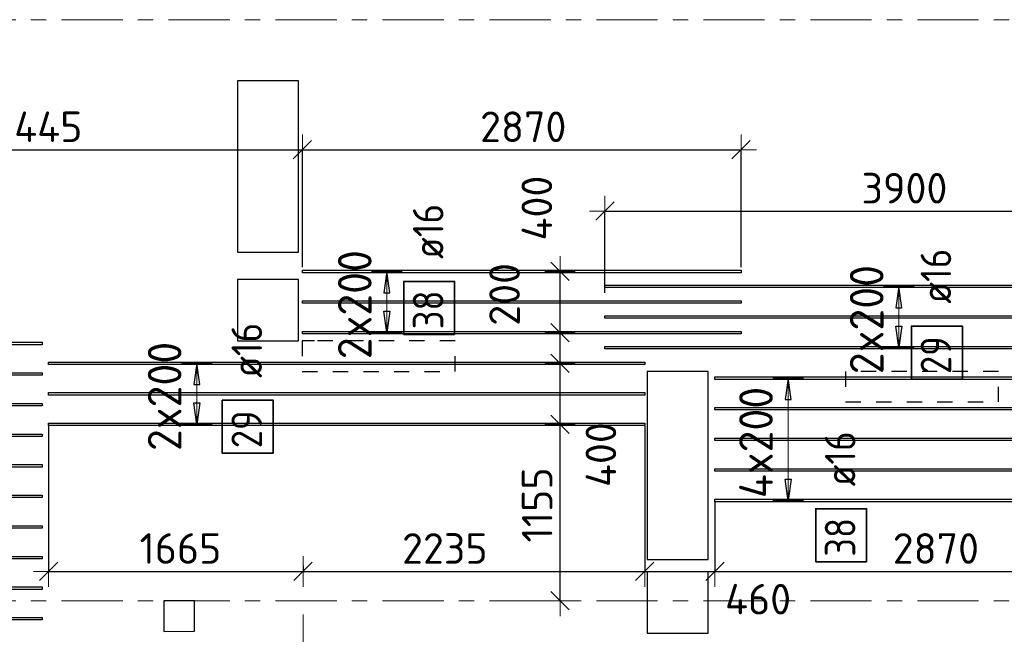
# Model space of a CAD drawing. Header units: metres. Extents: x -38 to 107, y -15 to 21.
# Tile 50 of 167: x 53.1 to 59.54, y 8.78 to 12.8. Entities that reach past the tile are written whole.
import ezdxf

# ---------------------------------------------------------------- set-up
doc = ezdxf.new("R2010")
doc.units = ezdxf.units.M
doc.header["$PDMODE"] = 65
for name, pattern in [('______11', [0.5, 0.4, -0.05, 0, -0.05]), ('______2', [0.0405, 0.03, -0.0105]), ('______5', [1.1, 0.8, -0.1, 0.1, -0.1])]:
    doc.linetypes.add(name, pattern=pattern)
for name, color, linetype, lineweight in [('XR$2$Осевая линия (1)', 7, '______5', 13), ('XR$4$Перекрытие (1)', 7, 'Continuous', 35), ('XR$4$Размерная линия (1)', 7, 'Continuous', 13)]:
    doc.layers.add(name, color=color, linetype=linetype, lineweight=lineweight)
doc.layers.add('XR$4$Арм.стержн.Доп. Арм верхн.зоны Х', color=7, linetype='Continuous', lineweight=35, true_color=0x8c8cff)
doc.layers.add('XR$6$Стена_ бетон несущ.', color=7, linetype='Continuous', lineweight=70, true_color=0xb4b496)
doc.styles.add('ISOCPEUR', font='txt')
doc.dimstyles.new('DIMSTYLE_3', dxfattribs={"dimtxt": 0.2, "dimasz": 0.2, "dimexe": 0, "dimexo": 0, "dimgap": 0.1, "dimtad": 2, "dimdec": 0, "dimlfac": 1000, "dimrnd": 5, "dimzin": 12, "dimdsep": 46, "dimtxsty": 'ISOCPEUR', "dimblk1": 'ALL_ML_STRICH', "dimblk2": 'ALL_ML_STRICH', "dimsah": 1, "dimcen": 0, "dimclrd": 7, "dimclre": 256, "dimclrt": 7, "dimadec": 0, "dimazin": 0, "dimtfac": 1, "dimtdec": 0, "dimtix": 1, "dimtmove": 2, "dimatfit": 3, "dimfxl": 0, "dimtzin": 0, "dimlwd": 0, "dimlwe": -3, "dimarcsym": 0})
doc.dimstyles.new('DIMSTYLE_33', dxfattribs={"dimtxt": 0.2, "dimasz": 0.2, "dimexe": 0, "dimexo": 0, "dimgap": 0.1, "dimtad": 2, "dimdec": 0, "dimlfac": 1000, "dimrnd": 5, "dimzin": 12, "dimdsep": 46, "dimtxsty": 'ISOCPEUR', "dimblk1": 'ALL_ML_STRICH', "dimblk2": 'ALL_ML_STRICH', "dimsah": 1, "dimcen": 0, "dimclrd": 7, "dimclre": 256, "dimclrt": 7, "dimadec": 0, "dimazin": 0, "dimtfac": 1, "dimtdec": 0, "dimtix": 1, "dimtmove": 2, "dimatfit": 3, "dimfxl": 0, "dimtvp": 1.2, "dimtzin": 0, "dimlwd": 0, "dimlwe": -3, "dimarcsym": 0})
doc.dimstyles.new('DIMSTYLE_34', dxfattribs={"dimtxt": 0.2, "dimasz": 0.2, "dimexe": 0, "dimexo": 0, "dimgap": 0.1, "dimtad": 0, "dimdec": 0, "dimlfac": 1000, "dimrnd": 5, "dimzin": 12, "dimdsep": 46, "dimtxsty": 'ISOCPEUR', "dimblk1": 'ALL_ML_STRICH', "dimblk2": 'ALL_ML_STRICH', "dimsah": 1, "dimcen": 0, "dimclrd": 7, "dimclre": 256, "dimclrt": 7, "dimadec": 0, "dimazin": 0, "dimtfac": 1, "dimtdec": 0, "dimtix": 1, "dimtmove": 2, "dimatfit": 3, "dimfxl": 0, "dimtvp": 1.2, "dimtzin": 0, "dimlwd": 0, "dimlwe": -3, "dimarcsym": 0})

# ---------------------------------------------------------------- blocks, each defined once
blk = doc.blocks.new('ALL_ML_STRICH')
at = {"color": 0, "linetype": 'ByBlock', "lineweight": -2}
for p, q in [((0, -0.5), (0, 0.5)), ((-1, 0), (0.5, 0)), ((-0.3, -0.3), (0.3, 0.3))]:
    blk.add_line(p, q, dxfattribs=at)
blk = doc.blocks.new('*D327')
at = {"layer": 'DEFPOINTS', "color": 7, "linetype": 'Continuous', "lineweight": 13, "transparency": 33554687}
for p in [(51.5, 12.3012), (51.5, 11.9497), (54.9456, 11.1615)]:
    blk.add_point(p, dxfattribs=at)
at = {"layer": 'XR$4$Размерная линия (1)', "color": 9, "linetype": 'Continuous', "lineweight": -2, "true_color": 0xc7c7c7, "transparency": 33554687}
for p, q in [((51.5, 12.2812), (51.5, 11.9497)), ((54.9456, 11.1815), (54.9456, 11.9497))]:
    blk.add_line(p, q, dxfattribs=at)
at = {"layer": 'XR$4$Размерная линия (1)', "color": 7, "linetype": 'Continuous', "lineweight": -2, "transparency": 33554687}
blk.add_line((51.5, 11.9497), (54.9456, 11.9497), dxfattribs=at)
at = {"layer": 'XR$4$Размерная линия (1)', "color": 7, "linetype": 'Continuous', "lineweight": 13, "transparency": 33554687, "xscale": 0.2, "yscale": 0.2, "zscale": 0.2, "rotation": 180}
blk.add_blockref('ALL_ML_STRICH', (51.5, 11.9497), dxfattribs=at)
at = {"layer": 'XR$4$Размерная линия (1)', "color": 7, "linetype": 'Continuous', "lineweight": 13, "transparency": 33554687, "xscale": 0.2, "yscale": 0.2, "zscale": 0.2}
blk.add_blockref('ALL_ML_STRICH', (54.9456, 11.9497), dxfattribs=at)
at = {"layer": 'XR$4$Размерная линия (1)', "color": 7, "linetype": 'Continuous', "lineweight": 13, "transparency": 33554687, "insert": (53.2128, 12.0997), "char_height": 0.2, "width": 0.8, "attachment_point": 5, "style": 'ISOCPEUR'}
blk.add_mtext('\\A1;{3445}', dxfattribs=at)
blk = doc.blocks.new('*D328')
at = {"layer": 'DEFPOINTS', "color": 7, "linetype": 'Continuous', "lineweight": 13, "transparency": 33554687}
for p in [(54.9456, 11.9497), (54.9456, 11.1615), (57.8156, 11.1615)]:
    blk.add_point(p, dxfattribs=at)
at = {"layer": 'XR$4$Размерная линия (1)', "color": 9, "linetype": 'Continuous', "lineweight": -2, "true_color": 0xc7c7c7, "transparency": 33554687}
for p, q in [((54.9456, 11.1815), (54.9456, 11.9497)), ((57.8156, 11.1815), (57.8156, 11.9497))]:
    blk.add_line(p, q, dxfattribs=at)
at = {"layer": 'XR$4$Размерная линия (1)', "color": 7, "linetype": 'Continuous', "lineweight": -2, "transparency": 33554687}
blk.add_line((54.9456, 11.9497), (57.8156, 11.9497), dxfattribs=at)
at = {"layer": 'XR$4$Размерная линия (1)', "color": 7, "linetype": 'Continuous', "lineweight": 13, "transparency": 33554687, "xscale": 0.2, "yscale": 0.2, "zscale": 0.2, "rotation": 180}
blk.add_blockref('ALL_ML_STRICH', (54.9456, 11.9497), dxfattribs=at)
at = {"layer": 'XR$4$Размерная линия (1)', "color": 7, "linetype": 'Continuous', "lineweight": 13, "transparency": 33554687, "xscale": 0.2, "yscale": 0.2, "zscale": 0.2}
blk.add_blockref('ALL_ML_STRICH', (57.8156, 11.9497), dxfattribs=at)
at = {"layer": 'XR$4$Размерная линия (1)', "color": 7, "linetype": 'Continuous', "lineweight": 13, "transparency": 33554687, "insert": (56.3906, 12.0997), "char_height": 0.2, "width": 0.8, "attachment_point": 5, "style": 'ISOCPEUR'}
blk.add_mtext('\\A1;{2870}', dxfattribs=at)
blk = doc.blocks.new('*D329')
at = {"layer": 'DEFPOINTS', "color": 7, "linetype": 'Continuous', "lineweight": 13, "transparency": 33554687}
for p in [(56.6353, 10.1535), (56.5441, 9), (56.6312, 9)]:
    blk.add_point(p, dxfattribs=at)
at = {"layer": 'XR$4$Размерная линия (1)', "color": 9, "linetype": 'Continuous', "lineweight": -2, "true_color": 0xc7c7c7, "transparency": 33554687}
for p, q in [((56.6153, 10.1535), (56.6312, 10.1535)), ((56.6312, 9), (56.6312, 9))]:
    blk.add_line(p, q, dxfattribs=at)
at = {"layer": 'XR$4$Размерная линия (1)', "color": 7, "linetype": 'Continuous', "lineweight": -2, "transparency": 33554687}
blk.add_line((56.6312, 9), (56.6312, 10.1535), dxfattribs=at)
at = {"layer": 'XR$4$Размерная линия (1)', "color": 7, "linetype": 'Continuous', "lineweight": 13, "transparency": 33554687, "xscale": 0.2, "yscale": 0.2, "zscale": 0.2}
for p, rotation in [((56.6312, 10.1535), 90), ((56.6312, 9), 270)]:
    blk.add_blockref('ALL_ML_STRICH', p, dxfattribs=dict(at, rotation=rotation))
at = {"layer": 'XR$4$Размерная линия (1)', "color": 7, "linetype": 'Continuous', "lineweight": 13, "transparency": 33554687, "insert": (56.4812, 9.6267), "char_height": 0.2, "width": 0.8, "attachment_point": 5, "rotation": 90, "style": 'ISOCPEUR'}
blk.add_mtext('\\A1;{1155}', dxfattribs=at)
blk = doc.blocks.new('*D330')
at = {"layer": 'DEFPOINTS', "color": 7, "linetype": 'Continuous', "lineweight": 13, "transparency": 33554687}
for p in [(56.6657, 10.5535), (56.6312, 10.1535), (56.6353, 10.1535)]:
    blk.add_point(p, dxfattribs=at)
at = {"layer": 'XR$4$Размерная линия (1)', "color": 9, "linetype": 'Continuous', "lineweight": -2, "true_color": 0xc7c7c7, "transparency": 33554687}
for p, q in [((56.6457, 10.5535), (56.6312, 10.5535)), ((56.6153, 10.1535), (56.6312, 10.1535))]:
    blk.add_line(p, q, dxfattribs=at)
at = {"layer": 'XR$4$Размерная линия (1)', "color": 7, "linetype": 'Continuous', "lineweight": -2, "transparency": 33554687}
blk.add_line((56.6312, 10.1535), (56.6312, 10.5535), dxfattribs=at)
at = {"layer": 'XR$4$Размерная линия (1)', "color": 7, "linetype": 'Continuous', "lineweight": 13, "transparency": 33554687, "xscale": 0.2, "yscale": 0.2, "zscale": 0.2}
for p, rotation in [((56.6312, 10.5535), 90), ((56.6312, 10.1535), 270)]:
    blk.add_blockref('ALL_ML_STRICH', p, dxfattribs=dict(at, rotation=rotation))
at = {"layer": 'XR$4$Размерная линия (1)', "color": 7, "linetype": 'Continuous', "lineweight": 13, "transparency": 33554687, "insert": (56.8986, 9.9559), "char_height": 0.2, "width": 0.6, "attachment_point": 5, "rotation": 90, "style": 'ISOCPEUR'}
blk.add_mtext('\\A1;{400}', dxfattribs=at)
blk = doc.blocks.new('*D331')
at = {"layer": 'DEFPOINTS', "color": 7, "linetype": 'Continuous', "lineweight": 13, "transparency": 33554687}
for p in [(56.5745, 10.7535), (56.6312, 10.5535), (56.6657, 10.5535)]:
    blk.add_point(p, dxfattribs=at)
at = {"layer": 'XR$4$Размерная линия (1)', "color": 9, "linetype": 'Continuous', "lineweight": -2, "true_color": 0xc7c7c7, "transparency": 33554687}
for p, q in [((56.5545, 10.7535), (56.6312, 10.7535)), ((56.6457, 10.5535), (56.6312, 10.5535))]:
    blk.add_line(p, q, dxfattribs=at)
at = {"layer": 'XR$4$Размерная линия (1)', "color": 7, "linetype": 'Continuous', "lineweight": -2, "transparency": 33554687}
blk.add_line((56.6312, 10.5535), (56.6312, 10.7535), dxfattribs=at)
at = {"layer": 'XR$4$Размерная линия (1)', "color": 7, "linetype": 'Continuous', "lineweight": 13, "transparency": 33554687, "xscale": 0.2, "yscale": 0.2, "zscale": 0.2}
for p, rotation in [((56.6312, 10.7535), 90), ((56.6312, 10.5535), 270)]:
    blk.add_blockref('ALL_ML_STRICH', p, dxfattribs=dict(at, rotation=rotation))
at = {"layer": 'XR$4$Размерная линия (1)', "color": 7, "linetype": 'Continuous', "lineweight": 13, "transparency": 33554687, "insert": (56.2683, 11.0037), "char_height": 0.2, "width": 0.6, "attachment_point": 5, "rotation": 90, "style": 'ISOCPEUR'}
blk.add_mtext('\\A1;{200}', dxfattribs=at)
blk = doc.blocks.new('*D332')
at = {"layer": 'DEFPOINTS', "color": 7, "linetype": 'Continuous', "lineweight": 13, "transparency": 33554687}
for p in [(56.5339, 11.1535), (56.5745, 10.7535), (56.6312, 10.7535)]:
    blk.add_point(p, dxfattribs=at)
at = {"layer": 'XR$4$Размерная линия (1)', "color": 9, "linetype": 'Continuous', "lineweight": -2, "true_color": 0xc7c7c7, "transparency": 33554687}
for p, q in [((56.6312, 11.1535), (56.6312, 11.1535)), ((56.5545, 10.7535), (56.6312, 10.7535))]:
    blk.add_line(p, q, dxfattribs=at)
at = {"layer": 'XR$4$Размерная линия (1)', "color": 7, "linetype": 'Continuous', "lineweight": -2, "transparency": 33554687}
blk.add_line((56.6312, 10.7535), (56.6312, 11.1535), dxfattribs=at)
at = {"layer": 'XR$4$Размерная линия (1)', "color": 7, "linetype": 'Continuous', "lineweight": 13, "transparency": 33554687, "xscale": 0.2, "yscale": 0.2, "zscale": 0.2}
for p, rotation in [((56.6312, 11.1535), 90), ((56.6312, 10.7535), 270)]:
    blk.add_blockref('ALL_ML_STRICH', p, dxfattribs=dict(at, rotation=rotation))
at = {"layer": 'XR$4$Размерная линия (1)', "color": 7, "linetype": 'Continuous', "lineweight": 13, "transparency": 33554687, "insert": (56.4797, 11.568), "char_height": 0.2, "width": 0.6, "attachment_point": 5, "rotation": 90, "style": 'ISOCPEUR'}
blk.add_mtext('\\A1;{400}', dxfattribs=at)
blk = doc.blocks.new('*D356')
at = {"layer": 'DEFPOINTS', "color": 7, "linetype": 'Continuous', "lineweight": 13, "transparency": 33554687}
for p in [(56.9245, 11.548), (56.9245, 10.9947), (60.8245, 10.9493)]:
    blk.add_point(p, dxfattribs=at)
at = {"layer": 'XR$4$Размерная линия (1)', "color": 9, "linetype": 'Continuous', "lineweight": -2, "true_color": 0xc7c7c7, "transparency": 33554687}
for p, q in [((56.9245, 11.0147), (56.9245, 11.548)), ((60.8245, 10.9693), (60.8245, 11.548))]:
    blk.add_line(p, q, dxfattribs=at)
at = {"layer": 'XR$4$Размерная линия (1)', "color": 7, "linetype": 'Continuous', "lineweight": -2, "transparency": 33554687}
blk.add_line((56.9245, 11.548), (60.8245, 11.548), dxfattribs=at)
at = {"layer": 'XR$4$Размерная линия (1)', "color": 7, "linetype": 'Continuous', "lineweight": 13, "transparency": 33554687, "xscale": 0.2, "yscale": 0.2, "zscale": 0.2, "rotation": 180}
blk.add_blockref('ALL_ML_STRICH', (56.9245, 11.548), dxfattribs=at)
at = {"layer": 'XR$4$Размерная линия (1)', "color": 7, "linetype": 'Continuous', "lineweight": 13, "transparency": 33554687, "xscale": 0.2, "yscale": 0.2, "zscale": 0.2}
blk.add_blockref('ALL_ML_STRICH', (60.8245, 11.548), dxfattribs=at)
at = {"layer": 'XR$4$Размерная линия (1)', "color": 7, "linetype": 'Continuous', "lineweight": 13, "transparency": 33554687, "insert": (58.8845, 11.698), "char_height": 0.2, "width": 0.8, "attachment_point": 5, "style": 'ISOCPEUR'}
blk.add_mtext('\\A1;{3900}', dxfattribs=at)
blk = doc.blocks.new('*D663')
at = {"layer": 'DEFPOINTS', "color": 7, "linetype": 'Continuous', "lineweight": 13, "transparency": 33554687}
for p in [(53.2853, 10.1615), (54.95, 9.2494), (53.2853, 9.1921)]:
    blk.add_point(p, dxfattribs=at)
at = {"layer": 'XR$4$Размерная линия (1)', "color": 9, "linetype": 'Continuous', "lineweight": -2, "true_color": 0xc7c7c7, "transparency": 33554687}
for p, q in [((53.2853, 10.1415), (53.2853, 9.1921)), ((54.95, 9.2294), (54.95, 9.1921))]:
    blk.add_line(p, q, dxfattribs=at)
at = {"layer": 'XR$4$Размерная линия (1)', "color": 7, "linetype": 'Continuous', "lineweight": -2, "transparency": 33554687}
blk.add_line((53.2853, 9.1921), (54.95, 9.1921), dxfattribs=at)
at = {"layer": 'XR$4$Размерная линия (1)', "color": 7, "linetype": 'Continuous', "lineweight": 13, "transparency": 33554687, "xscale": 0.2, "yscale": 0.2, "zscale": 0.2, "rotation": 180}
blk.add_blockref('ALL_ML_STRICH', (53.2853, 9.1921), dxfattribs=at)
at = {"layer": 'XR$4$Размерная линия (1)', "color": 7, "linetype": 'Continuous', "lineweight": 13, "transparency": 33554687, "xscale": 0.2, "yscale": 0.2, "zscale": 0.2}
blk.add_blockref('ALL_ML_STRICH', (54.95, 9.1921), dxfattribs=at)
at = {"layer": 'XR$4$Размерная линия (1)', "color": 7, "linetype": 'Continuous', "lineweight": 13, "transparency": 33554687, "insert": (54.1476, 9.3421), "char_height": 0.2, "width": 0.8, "attachment_point": 5, "style": 'ISOCPEUR'}
blk.add_mtext('\\A1;{1665}', dxfattribs=at)
blk = doc.blocks.new('*D664')
at = {"layer": 'DEFPOINTS', "color": 7, "linetype": 'Continuous', "lineweight": 13, "transparency": 33554687}
for p in [(57.1853, 10.1615), (54.95, 9.2494), (54.95, 9.1921)]:
    blk.add_point(p, dxfattribs=at)
at = {"layer": 'XR$4$Размерная линия (1)', "color": 9, "linetype": 'Continuous', "lineweight": -2, "true_color": 0xc7c7c7, "transparency": 33554687}
for p, q in [((57.1853, 10.1415), (57.1853, 9.1921)), ((54.95, 9.2294), (54.95, 9.1921))]:
    blk.add_line(p, q, dxfattribs=at)
at = {"layer": 'XR$4$Размерная линия (1)', "color": 7, "linetype": 'Continuous', "lineweight": -2, "transparency": 33554687}
blk.add_line((54.95, 9.1921), (57.1853, 9.1921), dxfattribs=at)
at = {"layer": 'XR$4$Размерная линия (1)', "color": 7, "linetype": 'Continuous', "lineweight": 13, "transparency": 33554687, "xscale": 0.2, "yscale": 0.2, "zscale": 0.2, "rotation": 180}
blk.add_blockref('ALL_ML_STRICH', (54.95, 9.1921), dxfattribs=at)
at = {"layer": 'XR$4$Размерная линия (1)', "color": 7, "linetype": 'Continuous', "lineweight": 13, "transparency": 33554687, "xscale": 0.2, "yscale": 0.2, "zscale": 0.2}
blk.add_blockref('ALL_ML_STRICH', (57.1853, 9.1921), dxfattribs=at)
at = {"layer": 'XR$4$Размерная линия (1)', "color": 7, "linetype": 'Continuous', "lineweight": 13, "transparency": 33554687, "insert": (55.8776, 9.3421), "char_height": 0.2, "width": 0.8, "attachment_point": 5, "style": 'ISOCPEUR'}
blk.add_mtext('\\A1;{2235}', dxfattribs=at)
blk = doc.blocks.new('*D665')
at = {"layer": 'DEFPOINTS', "color": 7, "linetype": 'Continuous', "lineweight": 13, "transparency": 33554687}
for p in [(57.1853, 10.1615), (57.645, 9.6639), (57.1853, 9.1921)]:
    blk.add_point(p, dxfattribs=at)
at = {"layer": 'XR$4$Размерная линия (1)', "color": 9, "linetype": 'Continuous', "lineweight": -2, "true_color": 0xc7c7c7, "transparency": 33554687}
for p, q in [((57.1853, 10.1415), (57.1853, 9.1921)), ((57.645, 9.6439), (57.645, 9.1921))]:
    blk.add_line(p, q, dxfattribs=at)
at = {"layer": 'XR$4$Размерная линия (1)', "color": 7, "linetype": 'Continuous', "lineweight": -2, "transparency": 33554687}
blk.add_line((57.1853, 9.1921), (57.645, 9.1921), dxfattribs=at)
at = {"layer": 'XR$4$Размерная линия (1)', "color": 7, "linetype": 'Continuous', "lineweight": 13, "transparency": 33554687, "xscale": 0.2, "yscale": 0.2, "zscale": 0.2, "rotation": 180}
blk.add_blockref('ALL_ML_STRICH', (57.1853, 9.1921), dxfattribs=at)
at = {"layer": 'XR$4$Размерная линия (1)', "color": 7, "linetype": 'Continuous', "lineweight": 13, "transparency": 33554687, "xscale": 0.2, "yscale": 0.2, "zscale": 0.2}
blk.add_blockref('ALL_ML_STRICH', (57.645, 9.1921), dxfattribs=at)
at = {"layer": 'XR$4$Размерная линия (1)', "color": 7, "linetype": 'Continuous', "lineweight": 13, "transparency": 33554687, "insert": (57.9268, 9.0104), "char_height": 0.2, "width": 0.6, "attachment_point": 5, "style": 'ISOCPEUR'}
blk.add_mtext('\\A1;{460}', dxfattribs=at)
blk = doc.blocks.new('*D666')
at = {"layer": 'DEFPOINTS', "color": 7, "linetype": 'Continuous', "lineweight": 13, "transparency": 33554687}
for p in [(57.645, 9.6639), (60.515, 9.6639), (57.645, 9.1921)]:
    blk.add_point(p, dxfattribs=at)
at = {"layer": 'XR$4$Размерная линия (1)', "color": 9, "linetype": 'Continuous', "lineweight": -2, "true_color": 0xc7c7c7, "transparency": 33554687}
for p, q in [((57.645, 9.6439), (57.645, 9.1921)), ((60.515, 9.6439), (60.515, 9.1921))]:
    blk.add_line(p, q, dxfattribs=at)
at = {"layer": 'XR$4$Размерная линия (1)', "color": 7, "linetype": 'Continuous', "lineweight": -2, "transparency": 33554687}
blk.add_line((57.645, 9.1921), (60.515, 9.1921), dxfattribs=at)
at = {"layer": 'XR$4$Размерная линия (1)', "color": 7, "linetype": 'Continuous', "lineweight": 13, "transparency": 33554687, "xscale": 0.2, "yscale": 0.2, "zscale": 0.2, "rotation": 180}
blk.add_blockref('ALL_ML_STRICH', (57.645, 9.1921), dxfattribs=at)
at = {"layer": 'XR$4$Размерная линия (1)', "color": 7, "linetype": 'Continuous', "lineweight": 13, "transparency": 33554687, "xscale": 0.2, "yscale": 0.2, "zscale": 0.2}
blk.add_blockref('ALL_ML_STRICH', (60.515, 9.1921), dxfattribs=at)
at = {"layer": 'XR$4$Размерная линия (1)', "color": 7, "linetype": 'Continuous', "lineweight": 13, "transparency": 33554687, "insert": (59.09, 9.3421), "char_height": 0.2, "width": 0.8, "attachment_point": 5, "style": 'ISOCPEUR'}
blk.add_mtext('\\A1;{2870}', dxfattribs=at)

msp = doc.modelspace()

# ---------------------------------------------------------------- linework, layer by layer
at = {"layer": 'XR$2$Осевая линия (1)', "color": 253, "linetype": '______11', "lineweight": 13, "true_color": 0xa0a0a0, "transparency": 33554687}
for p, q in [((-2.63, 12.8), (62.6, 12.8)), ((-2.63, 9), (62.6, 9)), ((54.95, -3.39), (54.95, 8.98))]:
    msp.add_line(p, q, dxfattribs=at)
at = {"layer": 'XR$4$Арм.стержн.Доп. Арм верхн.зоны Х', "color": 253, "linetype": 'Continuous', "lineweight": -3, "true_color": 0xa0a0a0, "transparency": 33554687}
for p, q in [((55.4984, 11.1535), (55.3984, 11.1535)), ((55.4984, 11.1535), (55.5984, 11.1535)), ((58.8476, 11.0559), (58.7476, 11.0559)), ((58.8476, 11.0559), (58.9476, 11.0559)), ((55.4984, 10.7535), (55.3984, 10.7535)), ((55.4984, 10.7535), (55.5984, 10.7535)), ((58.8476, 10.6559), (58.7476, 10.6559)), ((58.8476, 10.6559), (58.9476, 10.6559)), ((54.2543, 10.5535), (54.1543, 10.5535)), ((54.2543, 10.5535), (54.3543, 10.5535)), ((58.1234, 10.4559), (58.0234, 10.4559)), ((58.1234, 10.4559), (58.2234, 10.4559)), ((54.2543, 10.1535), (54.1543, 10.1535)), ((54.2543, 10.1535), (54.3543, 10.1535)), ((58.1234, 9.6559), (58.0234, 9.6559)), ((58.1234, 9.6559), (58.2234, 9.6559))]:
    msp.add_line(p, q, dxfattribs=at)
at = {"layer": 'XR$4$Арм.стержн.Доп. Арм верхн.зоны Х', "color": 7, "linetype": 'Continuous', "lineweight": 25, "transparency": 33554687}
for p, q in [((55.4984, 11.1535), (55.4784, 11.0135)), ((55.5184, 11.0135), (55.4984, 11.1535)), ((58.8476, 11.0559), (58.8276, 10.9159)), ((58.8676, 10.9159), (58.8476, 11.0559)), ((55.4784, 11.0135), (55.5184, 11.0135)), ((55.4984, 10.7535), (55.4784, 10.8935)), ((55.4784, 10.8935), (55.5184, 10.8935)), ((55.5184, 10.8935), (55.4984, 10.7535)), ((58.8276, 10.9159), (58.8676, 10.9159)), ((58.8476, 10.6559), (58.8276, 10.7959)), ((58.8276, 10.7959), (58.8676, 10.7959)), ((58.8676, 10.7959), (58.8476, 10.6559)), ((54.2543, 10.5535), (54.2343, 10.4135)), ((54.2743, 10.4135), (54.2543, 10.5535)), ((58.1234, 10.4559), (58.1034, 10.3159)), ((58.1434, 10.3159), (58.1234, 10.4559)), ((54.2343, 10.4135), (54.2743, 10.4135)), ((58.1034, 10.3159), (58.1434, 10.3159)), ((54.2543, 10.1535), (54.2343, 10.2935)), ((54.2343, 10.2935), (54.2743, 10.2935)), ((54.2743, 10.2935), (54.2543, 10.1535)), ((58.1234, 9.6559), (58.1034, 9.7959)), ((58.1034, 9.7959), (58.1434, 9.7959)), ((58.1434, 9.7959), (58.1234, 9.6559))]:
    msp.add_line(p, q, dxfattribs=at)
at = {"layer": 'XR$4$Арм.стержн.Доп. Арм верхн.зоны Х', "color": 7, "linetype": 'Continuous', "lineweight": 13, "transparency": 33554687}
for p, q in [((55.4984, 11.1535), (55.4984, 11.1535)), ((55.4984, 10.7535), (55.4984, 11.1535)), ((58.8476, 11.0559), (58.8476, 11.0559)), ((58.8476, 10.6559), (58.8476, 11.0559)), ((55.4984, 10.7535), (55.4984, 10.7535)), ((58.8476, 10.6559), (58.8476, 10.6559)), ((54.2543, 10.5535), (54.2543, 10.5535)), ((54.2543, 10.1535), (54.2543, 10.5535)), ((58.1234, 10.4559), (58.1234, 10.4559)), ((58.1234, 9.6559), (58.1234, 10.4559)), ((54.2543, 10.1535), (54.2543, 10.1535)), ((58.1234, 9.6559), (58.1234, 9.6559))]:
    msp.add_line(p, q, dxfattribs=at)
at = {"layer": 'XR$4$Арм.стержн.Доп. Арм верхн.зоны Х', "color": 7, "linetype": 'Continuous', "lineweight": 25, "transparency": 33554687}
for points in [[(54.9456, 11.1615), (57.8156, 11.1615), (57.8156, 11.1455), (54.9456, 11.1455), (54.9456, 11.1615)], [(60.8245, 11.0479), (56.9245, 11.0479), (56.9245, 11.0639), (60.8245, 11.0639), (60.8245, 11.0479)], [(54.9456, 10.9615), (57.8156, 10.9615), (57.8156, 10.9455), (54.9456, 10.9455), (54.9456, 10.9615)], [(60.8245, 10.8479), (56.9245, 10.8479), (56.9245, 10.8639), (60.8245, 10.8639), (60.8245, 10.8479)], [(54.9456, 10.7615), (57.8156, 10.7615), (57.8156, 10.7455), (54.9456, 10.7455), (54.9456, 10.7615)], [(53.2426, 10.6745), (49.3426, 10.6745), (49.3426, 10.6905), (53.2426, 10.6905), (53.2426, 10.6745)], [(60.8245, 10.6479), (56.9245, 10.6479), (56.9245, 10.6639), (60.8245, 10.6639), (60.8245, 10.6479)], [(57.1853, 10.5455), (53.2853, 10.5455), (53.2853, 10.5615), (57.1853, 10.5615), (57.1853, 10.5455)], [(53.2426, 10.4745), (49.3426, 10.4745), (49.3426, 10.4905), (53.2426, 10.4905), (53.2426, 10.4745)], [(57.645, 10.4639), (60.515, 10.4639), (60.515, 10.4479), (57.645, 10.4479), (57.645, 10.4639)], [(57.1853, 10.3455), (53.2853, 10.3455), (53.2853, 10.3615), (57.1853, 10.3615), (57.1853, 10.3455)], [(53.2426, 10.2745), (49.3426, 10.2745), (49.3426, 10.2905), (53.2426, 10.2905), (53.2426, 10.2745)], [(57.645, 10.2639), (60.515, 10.2639), (60.515, 10.2479), (57.645, 10.2479), (57.645, 10.2639)], [(57.1853, 10.1455), (53.2853, 10.1455), (53.2853, 10.1615), (57.1853, 10.1615), (57.1853, 10.1455)], [(53.2426, 10.0745), (49.3426, 10.0745), (49.3426, 10.0905), (53.2426, 10.0905), (53.2426, 10.0745)], [(57.645, 10.0639), (60.515, 10.0639), (60.515, 10.0479), (57.645, 10.0479), (57.645, 10.0639)], [(53.2426, 9.8745), (49.3426, 9.8745), (49.3426, 9.8905), (53.2426, 9.8905), (53.2426, 9.8745)], [(57.645, 9.8639), (60.515, 9.8639), (60.515, 9.8479), (57.645, 9.8479), (57.645, 9.8639)], [(53.2426, 9.6745), (49.3426, 9.6745), (49.3426, 9.6905), (53.2426, 9.6905), (53.2426, 9.6745)], [(57.645, 9.6639), (60.515, 9.6639), (60.515, 9.6479), (57.645, 9.6479), (57.645, 9.6639)], [(53.2426, 9.4745), (49.3426, 9.4745), (49.3426, 9.4905), (53.2426, 9.4905), (53.2426, 9.4745)], [(53.2426, 9.2745), (49.3426, 9.2745), (49.3426, 9.2905), (53.2426, 9.2905), (53.2426, 9.2745)], [(53.2426, 9.0745), (49.3426, 9.0745), (49.3426, 9.0905), (53.2426, 9.0905), (53.2426, 9.0745)], [(53.2426, 8.8745), (49.3426, 8.8745), (49.3426, 8.8905), (53.2426, 8.8905), (53.2426, 8.8745)]]:
    msp.add_lwpolyline(points, dxfattribs=at)
at = {"layer": 'XR$4$Арм.стержн.Доп. Арм верхн.зоны Х', "color": 7, "linetype": 'Continuous', "lineweight": 35, "transparency": 33554687}
for points in [[(55.9417, 10.7422), (55.9417, 11.0889), (55.6084, 11.0889), (55.6084, 10.7422), (55.9417, 10.7422)], [(59.264, 10.4493), (59.264, 10.796), (58.9306, 10.796), (58.9306, 10.4493), (59.264, 10.4493)], [(54.755, 9.9647), (54.755, 10.3114), (54.4217, 10.3114), (54.4217, 9.9647), (54.755, 9.9647)], [(58.6372, 9.2549), (58.6372, 9.6015), (58.3039, 9.6015), (58.3039, 9.2549), (58.6372, 9.2549)]]:
    msp.add_lwpolyline(points, dxfattribs=at)
at = {"layer": 'XR$4$Перекрытие (1)', "color": 7, "linetype": 'Continuous', "lineweight": 25, "transparency": 33554687}
for p, q in [((54.5206, 12.4003), (54.5206, 11.2803)), ((54.9206, 12.4003), (54.5206, 12.4003)), ((54.9206, 11.2803), (54.9206, 12.4003)), ((54.5206, 11.2803), (54.9206, 11.2803)), ((54.5206, 11.1002), (54.5206, 10.7002)), ((54.9206, 11.1002), (54.5206, 11.1002)), ((54.9206, 10.7002), (54.9206, 11.1002)), ((54.5206, 10.7002), (54.9206, 10.7002)), ((57.2005, 10.5002), (57.2005, 9.2702)), ((57.6005, 10.5002), (57.2005, 10.5002)), ((57.6005, 9.2702), (57.6005, 10.5002)), ((57.2005, 9.2702), (57.6005, 9.2702)), ((57.6005, 9.1893), (57.2005, 9.1892)), ((57.2005, 9.1892), (57.2005, 8.7892)), ((57.6005, 8.7893), (57.6005, 9.1893)), ((54.24, 9.0003), (54.04, 9.0002)), ((54.04, 9.0002), (54.04, 8.8002)), ((54.24, 8.8003), (54.24, 9.0003)), ((54.04, 8.8002), (54.24, 8.8003)), ((57.2005, 8.7892), (57.6005, 8.7893))]:
    msp.add_line(p, q, dxfattribs=at)
at = {"layer": 'XR$6$Стена_ бетон несущ.', "color": 253, "linetype": '______2', "lineweight": -3, "true_color": 0xa0a0a0, "transparency": 33554687}
for p, q in [((55.025, 10.7), (54.945, 10.7)), ((54.945, 10.7), (54.945, 10.5)), ((55.945, 10.7), (55.025, 10.7)), ((55.945, 10.5), (55.945, 10.7)), ((54.945, 10.5), (55.945, 10.5)), ((59.4996, 10.5), (58.4996, 10.5)), ((58.4996, 10.5), (58.4996, 10.3)), ((59.4996, 10.3), (59.4996, 10.5)), ((58.4996, 10.3), (59.4996, 10.3))]:
    msp.add_line(p, q, dxfattribs=at)

# ---------------------------------------------------------------- texts
at = {"layer": 'XR$4$Арм.стержн.Доп. Арм верхн.зоны Х', "color": 7, "linetype": 'Continuous', "lineweight": 25, "transparency": 33554687, "char_height": 0.2, "attachment_point": 7, "rotation": 90, "style": 'ISOCPEUR'}
for s, insert, width in [('\\W0.89; ø16 ', (55.8684, 11.1222), 0.749105), ('\\W0.89; ø16 ', (59.1906, 10.8293), 0.749105), ('\\W0.87;38', (55.8684, 10.7756), 0.367208), ('\\W0.89; ø16 ', (54.6817, 10.3447), 0.749105), ('\\W0.87;29', (59.1906, 10.4827), 0.367208), ('\\W0.87;29', (54.6817, 9.998), 0.367208), ('\\W0.89; ø16 ', (58.5639, 9.6349), 0.749105), ('\\W0.87;38', (58.5639, 9.2882), 0.367208)]:
    msp.add_mtext(s, dxfattribs=dict(at, insert=insert, width=width))
at = {"layer": 'XR$4$Арм.стержн.Доп. Арм верхн.зоны Х', "color": 7, "linetype": 'Continuous', "lineweight": 13, "transparency": 33554687, "char_height": 0.22, "attachment_point": 7, "rotation": 90, "style": 'ISOCPEUR'}
for s, insert, width in [('\\W0.95;2x200', (55.3984, 10.5795), 0.873359), ('\\W0.95;2x200', (58.7476, 10.4819), 0.873359), ('\\W0.95;2x200', (54.1543, 9.9795), 0.873359), ('\\W0.95;4x200', (58.0234, 9.6709), 0.895564)]:
    msp.add_mtext(s, dxfattribs=dict(at, insert=insert, width=width))

# ---------------------------------------------------------------- dimensions: what is measured, and where the dimension line sits
at = {"layer": 'XR$4$Размерная линия (1)', "color": 7, "linetype": 'Continuous', "lineweight": 13, "transparency": 33554687}
for base, p1, p2, dimstyle, picture, middle in [((54.9456, 11.9497), (51.5, 12.2812), (54.9456, 11.1815), 'DIMSTYLE_3', '*D327', (53.2128, 12.0997)), ((57.8156, 11.9497), (54.9456, 11.1815), (57.8156, 11.1815), 'DIMSTYLE_3', '*D328', (56.3906, 12.0997)), ((60.8245, 11.548), (56.9245, 11.0147), (60.8245, 10.9693), 'DIMSTYLE_3', '*D356', (58.8845, 11.698)), ((54.95, 9.1921), (53.2853, 10.1415), (54.95, 9.2294), 'DIMSTYLE_3', '*D663', (54.1476, 9.3421)), ((57.1853, 9.1921), (54.95, 9.2294), (57.1853, 10.1415), 'DIMSTYLE_3', '*D664', (55.8776, 9.3421)), ((57.645, 9.1921), (57.1853, 10.1415), (57.645, 9.6439), 'DIMSTYLE_34', '*D665', (57.9268, 9.0104)), ((60.515, 9.1921), (57.645, 9.6439), (60.515, 9.6439), 'DIMSTYLE_3', '*D666', (59.09, 9.3421))]:
    dim = msp.add_linear_dim(base=base, p1=p1, p2=p2, dimstyle=dimstyle, override={"dimpost": '<>', "dimclrd": 7, "dimclre": 9, "dimclrt": 7, "dimlwd": 0, "dimlwe": 65533}, dxfattribs=at)
    dim.commit()
    dim.dimension.update_dxf_attribs({"geometry": picture, "text_midpoint": middle, "dimtype": 160})
for base, p1, p2, dimstyle, picture, middle in [((56.6312, 11.1535), (56.5545, 10.7535), (56.6312, 11.1535), 'DIMSTYLE_33', '*D332', (56.4797, 11.568)), ((56.6312, 10.7535), (56.6457, 10.5535), (56.5545, 10.7535), 'DIMSTYLE_33', '*D331', (56.2683, 11.0037)), ((56.6312, 10.5535), (56.6153, 10.1535), (56.6457, 10.5535), 'DIMSTYLE_34', '*D330', (56.8986, 9.9559)), ((56.63124, 10.15349), (56.63124, 9), (56.6153, 10.15349), 'DIMSTYLE_3', '*D329', (56.48124, 9.62674))]:
    dim = msp.add_linear_dim(base=base, p1=p1, p2=p2, angle=90, dimstyle=dimstyle, override={"dimpost": '<>', "dimclrd": 7, "dimclre": 9, "dimclrt": 7, "dimlwd": 0, "dimlwe": 65533}, dxfattribs=at)
    dim.commit()
    dim.dimension.update_dxf_attribs({"geometry": picture, "text_midpoint": middle, "dimtype": 160})

doc.saveas('drawing.dxf')
